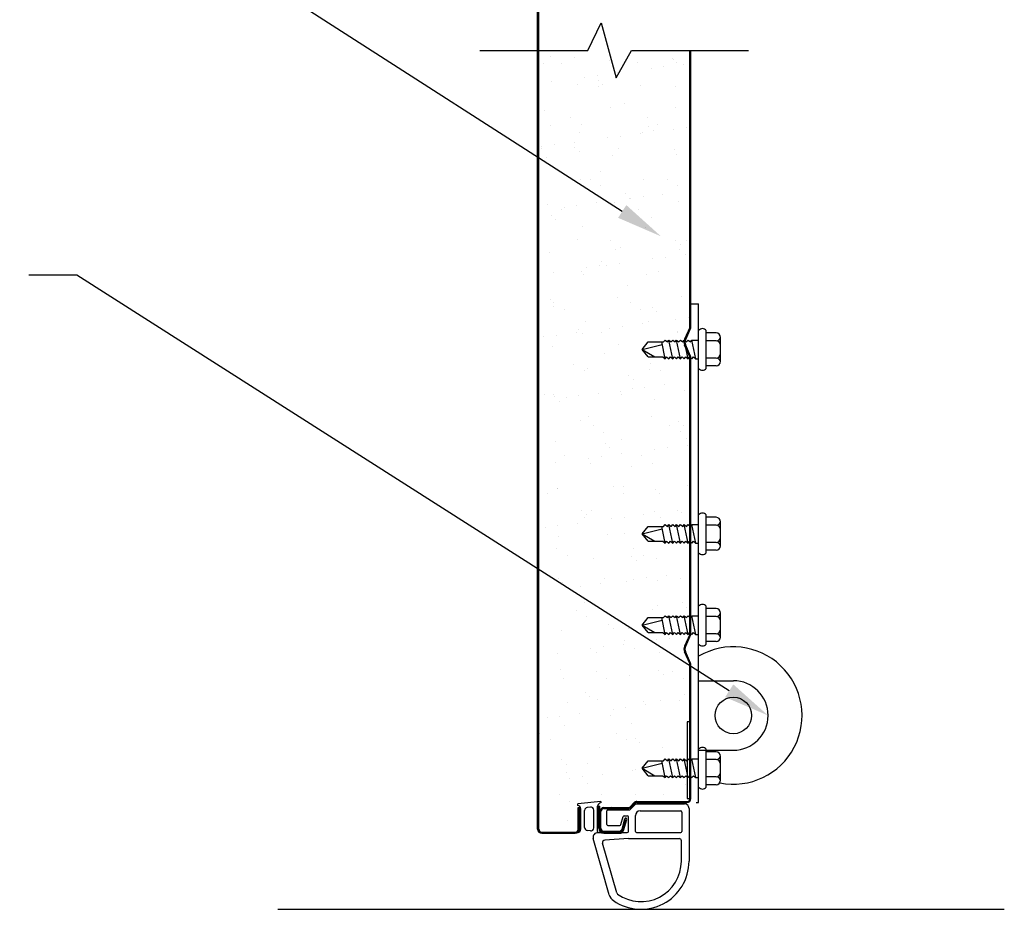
# Model space of a CAD drawing. Header units: inches. Extents: x 168.8 to 189.1, y 234.4 to 247.7.
# Tile 2 of 7: x 173.6 to 175.6, y 239.8 to 241.6. Entities that reach past the tile are written whole.
import ezdxf
from ezdxf import colors
from ezdxf.entities.mleader import LeaderData, LeaderLine
from ezdxf.math import Vec2, Vec3

# ---------------------------------------------------------------- set-up
doc = ezdxf.new("R2010")
doc.units = ezdxf.units.IN
doc.header["$LTSCALE"] = 0.25
doc.header["$MEASUREMENT"] = 0
doc.layers.add('596', color=7, linetype='Continuous')
doc.layers.add('ANNOTATIONS', color=1, linetype='Continuous')
doc.styles.add('ARIAL', font='arial.ttf', dxfattribs={"height": 0.09375})

# ---------------------------------------------------------------- blocks, each defined once
blk = doc.blocks.new('*X6')
at = {"color": 0}
for p, q in [((2.0486, 6.0172), (2.0486, 6.0172)), ((2.2043, 6.0175), (2.2043, 6.0175)), ((2.0326, 6.0038), (2.0326, 6.0038)), ((2.0697, 6.0038), (2.0697, 6.0038)), ((2.0955, 6.0145), (2.0955, 6.0145)), ((2.1677, 6.0087), (2.1677, 6.0087)), ((2.2254, 6.0041), (2.2254, 6.0041)), ((2.2956, 6.0128), (2.2956, 6.0128)), ((2.2986, 6.0104), (2.2986, 6.0104)), ((2.3048, 6.0043), (2.3048, 6.0043)), ((2.3191, 6.0014), (2.3191, 6.0014)), ((2.1439, 5.9784), (2.1439, 5.9784)), ((2.1845, 5.9837), (2.1845, 5.9837)), ((2.2524, 5.9927), (2.2524, 5.9927)), ((2.2784, 5.9961), (2.2784, 5.9961)), ((2.0499, 5.966), (2.0499, 5.966)), ((2.1032, 5.9592), (2.1032, 5.9592)), ((2.1178, 5.9749), (2.1178, 5.9749)), ((2.1453, 5.9689), (2.1453, 5.9689)), ((2.1545, 5.9604), (2.1545, 5.9604)), ((2.2311, 5.9586), (2.2311, 5.9586)), ((2.1456, 5.9554), (2.1456, 5.9554)), ((2.3013, 5.9557), (2.3013, 5.9557)), ((2.198, 5.9206), (2.198, 5.9206)), ((2.0358, 5.9075), (2.0358, 5.9075)), ((2.1708, 5.9123), (2.1708, 5.9123)), ((2.3017, 5.914), (2.3017, 5.914)), ((2.0477, 5.8767), (2.0477, 5.8767)), ((2.089, 5.892), (2.089, 5.892)), ((2.11, 5.8786), (2.11, 5.8786)), ((2.2447, 5.8923), (2.2447, 5.8923)), ((2.2657, 5.8788), (2.2657, 5.8788)), ((2.1064, 5.8629), (2.1064, 5.8629)), ((2.2306, 5.8603), (2.2306, 5.8603)), ((2.2343, 5.8623), (2.2343, 5.8623)), ((2.2478, 5.875), (2.2478, 5.875)), ((2.257, 5.8665), (2.257, 5.8665)), ((2.2985, 5.8693), (2.2985, 5.8693)), ((2.3245, 5.8727), (2.3245, 5.8727)), ((2.0554, 5.8373), (2.0554, 5.8373)), ((2.096, 5.8426), (2.096, 5.8426)), ((2.1639, 5.8516), (2.1639, 5.8516)), ((2.19, 5.855), (2.19, 5.855)), ((2.0293, 5.8338), (2.0293, 5.8338)), ((2.0302, 5.8299), (2.0302, 5.8299)), ((2.0974, 5.8311), (2.0974, 5.8311)), ((2.1067, 5.8227), (2.1067, 5.8227)), ((2.1859, 5.8302), (2.1859, 5.8302)), ((2.3005, 5.8267), (2.3005, 5.8267)), ((2.3049, 5.8177), (2.3049, 5.8177)), ((2.0389, 5.8111), (2.0389, 5.8111)), ((2.174, 5.816), (2.174, 5.816)), ((2.1502, 5.7828), (2.1502, 5.7828)), ((2.1095, 5.7665), (2.1095, 5.7665)), ((2.1293, 5.7668), (2.1293, 5.7668)), ((2.2374, 5.7659), (2.2374, 5.7659)), ((2.285, 5.7671), (2.285, 5.7671)), ((2.1504, 5.7534), (2.1504, 5.7534)), ((2.1999, 5.7372), (2.1999, 5.7372)), ((2.2767, 5.737), (2.2767, 5.737)), ((2.3061, 5.7536), (2.3061, 5.7536)), ((2.1421, 5.7192), (2.1421, 5.7192)), ((2.1771, 5.7197), (2.1771, 5.7197)), ((2.2091, 5.7287), (2.2091, 5.7287)), ((2.21, 5.7282), (2.21, 5.7282)), ((2.2361, 5.7316), (2.2361, 5.7316)), ((2.308, 5.7213), (2.308, 5.7213)), ((2.0421, 5.7148), (2.0421, 5.7148)), ((2.0706, 5.7047), (2.0706, 5.7047)), ((2.0754, 5.7105), (2.0754, 5.7105)), ((2.1015, 5.7139), (2.1015, 5.7139)), ((2.2263, 5.705), (2.2263, 5.705)), ((2.0496, 5.6933), (2.0496, 5.6933)), ((2.0588, 5.6849), (2.0588, 5.6849)), ((2.2526, 5.6889), (2.2526, 5.6889)), ((2.1127, 5.6702), (2.1127, 5.6702)), ((2.2406, 5.6696), (2.2406, 5.6696)), ((2.1023, 5.645), (2.1023, 5.645)), ((2.1697, 5.6416), (2.1697, 5.6416)), ((2.3024, 5.6433), (2.3024, 5.6433)), ((2.3254, 5.6419), (2.3254, 5.6419)), ((2.0452, 5.6185), (2.0452, 5.6185)), ((2.1803, 5.6233), (2.1803, 5.6233)), ((2.1908, 5.6282), (2.1908, 5.6282)), ((2.3112, 5.625), (2.3112, 5.625)), ((2.3116, 5.6348), (2.3116, 5.6348)), ((2.1521, 5.5994), (2.1521, 5.5994)), ((2.1882, 5.5958), (2.1882, 5.5958)), ((2.2561, 5.6048), (2.2561, 5.6048)), ((2.2822, 5.6082), (2.2822, 5.6082)), ((2.3228, 5.6136), (2.3228, 5.6136)), ((2.0536, 5.5781), (2.0536, 5.5781)), ((2.111, 5.5795), (2.111, 5.5795)), ((2.1215, 5.5871), (2.1215, 5.5871)), ((2.1476, 5.5905), (2.1476, 5.5905)), ((2.1613, 5.591), (2.1613, 5.591)), ((2.2667, 5.5798), (2.2667, 5.5798)), ((2.1158, 5.5739), (2.1158, 5.5739)), ((2.2437, 5.5732), (2.2437, 5.5732)), ((2.2048, 5.5511), (2.2048, 5.5511)), ((2.0484, 5.5221), (2.0484, 5.5221)), ((2.0544, 5.5161), (2.0544, 5.5161)), ((2.1834, 5.527), (2.1834, 5.527)), ((2.2101, 5.5164), (2.2101, 5.5164)), ((2.3143, 5.5286), (2.3143, 5.5286)), ((2.0545, 5.5072), (2.0545, 5.5072)), ((2.0755, 5.5027), (2.0755, 5.5027)), ((2.2312, 5.5029), (2.2312, 5.5029)), ((2.2546, 5.5055), (2.2546, 5.5055)), ((2.2638, 5.497), (2.2638, 5.497)), ((2.119, 5.4775), (2.119, 5.4775)), ((2.2469, 5.4769), (2.2469, 5.4769)), ((2.3022, 5.4814), (2.3022, 5.4814)), ((2.3283, 5.4848), (2.3283, 5.4848)), ((2.1043, 5.4616), (2.1043, 5.4616)), ((2.1676, 5.4637), (2.1676, 5.4637)), ((2.1937, 5.4671), (2.1937, 5.4671)), ((2.2343, 5.4725), (2.2343, 5.4725)), ((2.3073, 5.4572), (2.3073, 5.4572)), ((2.0331, 5.446), (2.0331, 5.446)), ((2.0591, 5.4494), (2.0591, 5.4494)), ((2.0997, 5.4547), (2.0997, 5.4547)), ((2.1135, 5.4532), (2.1135, 5.4532)), ((2.1514, 5.4543), (2.1514, 5.4543)), ((2.3071, 5.4546), (2.3071, 5.4546)), ((2.0515, 5.4258), (2.0515, 5.4258)), ((2.1866, 5.4306), (2.1866, 5.4306)), ((2.157, 5.4133), (2.157, 5.4133)), ((2.0948, 5.3909), (2.0948, 5.3909)), ((2.1159, 5.3775), (2.1159, 5.3775)), ((2.1221, 5.3812), (2.1221, 5.3812)), ((2.25, 5.3806), (2.25, 5.3806)), ((2.2505, 5.3912), (2.2505, 5.3912)), ((2.2716, 5.3777), (2.2716, 5.3777)), ((2.2068, 5.3677), (2.2068, 5.3677)), ((2.216, 5.3593), (2.216, 5.3593)), ((2.2137, 5.3403), (2.2137, 5.3403)), ((2.2398, 5.3437), (2.2398, 5.3437)), ((2.2804, 5.3491), (2.2804, 5.3491)), ((2.3206, 5.336), (2.3206, 5.336)), ((2.0361, 5.3288), (2.0361, 5.3288)), ((2.0547, 5.3294), (2.0547, 5.3294)), ((2.0565, 5.3238), (2.0565, 5.3238)), ((2.0657, 5.3154), (2.0657, 5.3154)), ((2.0792, 5.3226), (2.0792, 5.3226)), ((2.1052, 5.326), (2.1052, 5.326)), ((2.1458, 5.3313), (2.1458, 5.3313)), ((2.1897, 5.3343), (2.1897, 5.3343)), ((2.1918, 5.3291), (2.1918, 5.3291)), ((2.2595, 5.3194), (2.2595, 5.3194)), ((2.1092, 5.2755), (2.1092, 5.2755)), ((2.1253, 5.2848), (2.1253, 5.2848)), ((2.2532, 5.2842), (2.2532, 5.2842)), ((2.1352, 5.2657), (2.1352, 5.2657)), ((2.2909, 5.266), (2.2909, 5.266)), ((2.3092, 5.2738), (2.3092, 5.2738)), ((2.3185, 5.2654), (2.3185, 5.2654)), ((2.1562, 5.2523), (2.1562, 5.2523)), ((2.1929, 5.238), (2.1929, 5.238)), ((2.3119, 5.2525), (2.3119, 5.2525)), ((2.3238, 5.2396), (2.3238, 5.2396)), ((2.0578, 5.2331), (2.0578, 5.2331)), ((2.1589, 5.2299), (2.1589, 5.2299)), ((2.1682, 5.2215), (2.1682, 5.2215)), ((2.2598, 5.2169), (2.2598, 5.2169)), ((2.2859, 5.2203), (2.2859, 5.2203)), ((2.3265, 5.2257), (2.3265, 5.2257)), ((2.0764, 5.2036), (2.0764, 5.2036)), ((2.1253, 5.1992), (2.1253, 5.1992)), ((2.1513, 5.2026), (2.1513, 5.2026)), ((2.1919, 5.208), (2.1919, 5.208)), ((2.2321, 5.2039), (2.2321, 5.2039)), ((2.0573, 5.1902), (2.0573, 5.1902)), ((2.1284, 5.1885), (2.1284, 5.1885)), ((2.2117, 5.1816), (2.2117, 5.1816)), ((2.2563, 5.1879), (2.2563, 5.1879)), ((2.061, 5.1367), (2.061, 5.1367)), ((2.0613, 5.1377), (2.0613, 5.1377)), ((2.1755, 5.1405), (2.1755, 5.1405)), ((2.196, 5.1416), (2.196, 5.1416)), ((2.2614, 5.136), (2.2614, 5.136)), ((2.3269, 5.1433), (2.3269, 5.1433)), ((2.0409, 5.1268), (2.0409, 5.1268)), ((2.1966, 5.1271), (2.1966, 5.1271)), ((2.2706, 5.1276), (2.2706, 5.1276)), ((2.1111, 5.0921), (2.1111, 5.0921)), ((2.1168, 5.0784), (2.1168, 5.0784)), ((2.1203, 5.0837), (2.1203, 5.0837)), ((2.1316, 5.0921), (2.1316, 5.0921)), ((2.1714, 5.0758), (2.1714, 5.0758)), ((2.1974, 5.0792), (2.1974, 5.0792)), ((2.238, 5.0846), (2.238, 5.0846)), ((2.2595, 5.0915), (2.2595, 5.0915)), ((2.2725, 5.0787), (2.2725, 5.0787)), ((2.3059, 5.0935), (2.3059, 5.0935)), ((2.3141, 5.0877), (2.3141, 5.0877)), ((2.0368, 5.0581), (2.0368, 5.0581)), ((2.0628, 5.0615), (2.0628, 5.0615)), ((2.1034, 5.0669), (2.1034, 5.0669)), ((2.0641, 5.0404), (2.0641, 5.0404)), ((2.1638, 5.0438), (2.1638, 5.0438)), ((2.1992, 5.0453), (2.1992, 5.0453)), ((2.0602, 5.015), (2.0602, 5.015)), ((2.2159, 5.0153), (2.2159, 5.0153)), ((2.0813, 5.0016), (2.0813, 5.0016)), ((2.1347, 4.9958), (2.1347, 4.9958)), ((2.2136, 4.9982), (2.2136, 4.9982)), ((2.237, 5.0018), (2.237, 5.0018)), ((2.2626, 4.9952), (2.2626, 4.9952)), ((2.2228, 4.9898), (2.2228, 4.9898)), ((2.0633, 4.9543), (2.0633, 4.9543)), ((2.2435, 4.9558), (2.2435, 4.9558)), ((2.2841, 4.9612), (2.2841, 4.9612)), ((2.0673, 4.9441), (2.0673, 4.9441)), ((2.0725, 4.9459), (2.0725, 4.9459)), ((2.0829, 4.9347), (2.0829, 4.9347)), ((2.1089, 4.9381), (2.1089, 4.9381)), ((2.1495, 4.9435), (2.1495, 4.9435)), ((2.1572, 4.9532), (2.1572, 4.9532)), ((2.2023, 4.9489), (2.2023, 4.9489)), ((2.2175, 4.9524), (2.2175, 4.9524)), ((2.2663, 4.9499), (2.2663, 4.9499)), ((2.3129, 4.9535), (2.3129, 4.9535)), ((2.116, 4.906), (2.116, 4.906)), ((2.1379, 4.8995), (2.1379, 4.8995)), ((2.2658, 4.8989), (2.2658, 4.8989)), ((2.3161, 4.9043), (2.3161, 4.9043)), ((2.3253, 4.8959), (2.3253, 4.8959)), ((2.1006, 4.8898), (2.1006, 4.8898)), ((2.1217, 4.8764), (2.1217, 4.8764)), ((2.2563, 4.8901), (2.2563, 4.8901)), ((2.1658, 4.8604), (2.1658, 4.8604)), ((2.0704, 4.8477), (2.0704, 4.8477)), ((2.175, 4.852), (2.175, 4.852)), ((2.2055, 4.8526), (2.2055, 4.8526)), ((2.3302, 4.8378), (2.3302, 4.8378)), ((2.155, 4.8147), (2.155, 4.8147)), ((2.1956, 4.8201), (2.1956, 4.8201)), ((2.1976, 4.828), (2.1976, 4.828)), ((2.2636, 4.829), (2.2636, 4.829)), ((2.2896, 4.8324), (2.2896, 4.8324)), ((2.061, 4.8024), (2.061, 4.8024)), ((2.129, 4.8113), (2.129, 4.8113)), ((2.141, 4.8031), (2.141, 4.8031)), ((2.2185, 4.8121), (2.2185, 4.8121)), ((2.2689, 4.8025), (2.2689, 4.8025)), ((2.0682, 4.7682), (2.0682, 4.7682)), ((2.141, 4.7646), (2.141, 4.7646)), ((2.2086, 4.7562), (2.2086, 4.7562)), ((2.2682, 4.7665), (2.2682, 4.7665)), ((2.2775, 4.7581), (2.2775, 4.7581)), ((2.2967, 4.7649), (2.2967, 4.7649)), ((2.0736, 4.7514), (2.0736, 4.7514)), ((2.1621, 4.7512), (2.1621, 4.7512)), ((2.3178, 4.7514), (2.3178, 4.7514)), ((2.1179, 4.7226), (2.1179, 4.7226)), ((2.1272, 4.7142), (2.1272, 4.7142)), ((2.321, 4.7182), (2.321, 4.7182)), ((2.0823, 4.7025), (2.0823, 4.7025)), ((2.1442, 4.7068), (2.1442, 4.7068)), ((2.238, 4.7028), (2.238, 4.7028)), ((2.2417, 4.6967), (2.2417, 4.6967)), ((2.2721, 4.7062), (2.2721, 4.7062)), ((2.3097, 4.7056), (2.3097, 4.7056)), ((2.0665, 4.6736), (2.0665, 4.6736)), ((2.1071, 4.679), (2.1071, 4.679)), ((2.1707, 4.6743), (2.1707, 4.6743)), ((2.1751, 4.6879), (2.1751, 4.6879)), ((2.2011, 4.6913), (2.2011, 4.6913)), ((2.0405, 4.6702), (2.0405, 4.6702)), ((2.0767, 4.655), (2.0767, 4.655)), ((2.2118, 4.6599), (2.2118, 4.6599)), ((2.0257, 4.6391), (2.0257, 4.6391)), ((2.1814, 4.6394), (2.1814, 4.6394)), ((2.0467, 4.6257), (2.0467, 4.6257)), ((2.2024, 4.6259), (2.2024, 4.6259)), ((2.2204, 4.6287), (2.2204, 4.6287)), ((2.2296, 4.6203), (2.2296, 4.6203)), ((2.1473, 4.6104), (2.1473, 4.6104)), ((2.2752, 4.6098), (2.2752, 4.6098)), ((2.0701, 4.5848), (2.0701, 4.5848)), ((2.0793, 4.5764), (2.0793, 4.5764)), ((2.1226, 4.5773), (2.1226, 4.5773)), ((2.0799, 4.5587), (2.0799, 4.5587)), ((2.1532, 4.5556), (2.1532, 4.5556)), ((2.2149, 4.5636), (2.2149, 4.5636)), ((2.2212, 4.5645), (2.2212, 4.5645)), ((2.0866, 4.5468), (2.0866, 4.5468)), ((2.1126, 4.5502), (2.1126, 4.5502)), ((2.1228, 4.5365), (2.1228, 4.5365)), ((2.3229, 4.5348), (2.3229, 4.5348)), ((2.066, 4.5139), (2.066, 4.5139)), ((2.1505, 4.5141), (2.1505, 4.5141)), ((2.2217, 4.5142), (2.2217, 4.5142)), ((2.2784, 4.5135), (2.2784, 4.5135)), ((2.0871, 4.5005), (2.0871, 4.5005)), ((2.2428, 4.5007), (2.2428, 4.5007)), ((2.1726, 4.4909), (2.1726, 4.4909)), ((2.083, 4.4624), (2.083, 4.4624)), ((2.0315, 4.4386), (2.0315, 4.4386))]:
    blk.add_line(p, q, dxfattribs=at)

msp = doc.modelspace()

# ---------------------------------------------------------------- linework, layer by layer
at = {"layer": '596'}
for p, q in [((174.69765, 239.94057), (174.69765, 245.515)), ((174.70015, 239.94057), (174.70015, 245.1232)), ((174.79977, 241.52573), (174.82693, 241.58213)), ((174.82693, 241.58213), (174.85749, 241.47009)), ((174.58033, 241.52573), (174.79977, 241.52573)), ((174.85749, 241.47009), (174.88929, 241.52573)), ((174.88929, 241.52573), (175.12747, 241.52573)), ((175.00812, 240.96405), (175.00812, 241.52573)), ((175.01015, 240.96405), (175.01015, 241.52573)), ((175.01015, 241.0101), (175.02577, 241.0101)), ((175.02577, 239.99448), (175.02577, 241.0101)), ((175.00759, 240.96158), (174.99702, 240.93782)), ((175.00945, 240.96075), (174.99887, 240.937)), ((175.04132, 240.87858), (175.04132, 240.95584)), ((174.91046, 240.91721), (174.92296, 240.93245)), ((174.92296, 240.93245), (174.95436, 240.93245)), ((174.9575, 240.89823), (174.95046, 240.93245)), ((174.95436, 240.93245), (174.9575, 240.9362)), ((174.9575, 240.9362), (174.96218, 240.93245)), ((174.96218, 240.93245), (174.96531, 240.9362)), ((174.97312, 240.89823), (174.96531, 240.9362)), ((174.96531, 240.9362), (174.96999, 240.93245)), ((174.96999, 240.93245), (174.97312, 240.9362)), ((174.97312, 240.9362), (174.9778, 240.93245)), ((174.9778, 240.93245), (174.98094, 240.9362)), ((174.98875, 240.89823), (174.98094, 240.9362)), ((174.98094, 240.9362), (174.98561, 240.93245)), ((174.98561, 240.93245), (174.98875, 240.9362)), ((174.98875, 240.9362), (174.99343, 240.93245)), ((174.99343, 240.93245), (174.99656, 240.9362)), ((175.00437, 240.89823), (174.99656, 240.9362)), ((174.99656, 240.9362), (175.00124, 240.93245)), ((175.00124, 240.93245), (175.00437, 240.9362)), ((175.00437, 240.9362), (175.00905, 240.93245)), ((175.00905, 240.93245), (175.01219, 240.9362)), ((175.02, 240.89823), (175.01219, 240.9362)), ((175.01219, 240.9362), (175.02577, 240.9362)), ((175.06124, 240.95081), (175.04132, 240.95081)), ((175.06124, 240.93479), (175.04132, 240.93479)), ((175.07062, 240.89299), (175.07062, 240.94143)), ((174.91046, 240.91721), (174.95151, 240.92731)), ((174.91046, 240.91721), (174.9364, 240.90198)), ((174.92296, 240.90198), (174.91046, 240.91721)), ((175.00759, 240.90238), (174.99702, 240.92613)), ((175.00945, 240.90321), (174.99887, 240.92696)), ((174.92296, 240.90198), (174.95282, 240.90198)), ((174.95282, 240.90198), (174.9575, 240.89823)), ((174.9575, 240.89823), (174.96063, 240.90198)), ((174.96063, 240.90198), (174.96531, 240.89823)), ((174.96531, 240.89823), (174.96845, 240.90198)), ((174.96845, 240.90198), (174.97312, 240.89823)), ((174.97312, 240.89823), (174.97626, 240.90198)), ((174.97626, 240.90198), (174.98094, 240.89823)), ((174.98094, 240.89823), (174.98407, 240.90198)), ((174.98407, 240.90198), (174.98875, 240.89823)), ((174.98875, 240.89823), (174.99188, 240.90198)), ((174.99188, 240.90198), (174.99656, 240.89823)), ((174.99656, 240.89823), (174.9997, 240.90198)), ((174.9997, 240.90198), (175.00437, 240.89823)), ((175.00437, 240.89823), (175.00751, 240.90198)), ((175.00751, 240.90198), (175.01219, 240.89823)), ((175.00812, 240.33905), (175.00812, 240.8999)), ((175.01015, 240.33905), (175.01015, 240.8999)), ((175.01219, 240.89823), (175.01532, 240.90198)), ((175.01532, 240.90198), (175.02, 240.89823)), ((175.02, 240.89823), (175.02577, 240.89823)), ((175.06124, 240.89963), (175.04132, 240.89963)), ((175.06124, 240.88362), (175.04132, 240.88362)), ((175.04132, 240.50311), (175.04132, 240.58037)), ((175.06124, 240.57534), (175.04132, 240.57534)), ((174.91046, 240.54174), (174.92296, 240.55698)), ((174.91046, 240.54174), (174.95151, 240.55185)), ((174.92296, 240.55698), (174.95436, 240.55698)), ((174.9575, 240.52276), (174.95046, 240.55698)), ((174.95436, 240.55698), (174.9575, 240.56073)), ((174.9575, 240.56073), (174.96218, 240.55698)), ((174.96218, 240.55698), (174.96531, 240.56073)), ((174.96531, 240.56073), (174.96999, 240.55698)), ((174.97312, 240.52276), (174.96531, 240.56073)), ((174.96999, 240.55698), (174.97312, 240.56073)), ((174.97312, 240.56073), (174.9778, 240.55698)), ((174.9778, 240.55698), (174.98094, 240.56073)), ((174.98094, 240.56073), (174.98561, 240.55698)), ((174.98875, 240.52276), (174.98094, 240.56073)), ((174.98561, 240.55698), (174.98875, 240.56073)), ((174.98875, 240.56073), (174.99343, 240.55698)), ((174.99343, 240.55698), (174.99656, 240.56073)), ((174.99656, 240.56073), (175.00124, 240.55698)), ((175.00437, 240.52276), (174.99656, 240.56073)), ((175.00124, 240.55698), (175.00437, 240.56073)), ((175.00437, 240.56073), (175.00905, 240.55698)), ((175.00905, 240.55698), (175.01219, 240.56073)), ((175.01219, 240.56073), (175.02577, 240.56073)), ((175.02, 240.52276), (175.01219, 240.56073)), ((175.06124, 240.55932), (175.04132, 240.55932)), ((175.07062, 240.51752), (175.07062, 240.56596)), ((174.92296, 240.52651), (174.91046, 240.54174)), ((174.91046, 240.54174), (174.9364, 240.52651)), ((174.92296, 240.52651), (174.95282, 240.52651)), ((174.95282, 240.52651), (174.9575, 240.52276)), ((174.9575, 240.52276), (174.96063, 240.52651)), ((174.96063, 240.52651), (174.96531, 240.52276)), ((174.96531, 240.52276), (174.96845, 240.52651)), ((174.96845, 240.52651), (174.97312, 240.52276)), ((174.97312, 240.52276), (174.97626, 240.52651)), ((174.97626, 240.52651), (174.98094, 240.52276)), ((174.98094, 240.52276), (174.98407, 240.52651)), ((174.98407, 240.52651), (174.98875, 240.52276)), ((174.98875, 240.52276), (174.99188, 240.52651)), ((174.99188, 240.52651), (174.99656, 240.52276)), ((174.99656, 240.52276), (174.9997, 240.52651)), ((174.9997, 240.52651), (175.00437, 240.52276)), ((175.00437, 240.52276), (175.00751, 240.52651)), ((175.00751, 240.52651), (175.01219, 240.52276)), ((175.01219, 240.52276), (175.01532, 240.52651)), ((175.01532, 240.52651), (175.02, 240.52276)), ((175.02, 240.52276), (175.02577, 240.52276)), ((175.06124, 240.52417), (175.04132, 240.52417)), ((175.06124, 240.50815), (175.04132, 240.50815)), ((175.04132, 240.31718), (175.04132, 240.39444)), ((174.91046, 240.35581), (174.92296, 240.37104)), ((174.92296, 240.37104), (174.95436, 240.37104)), ((174.9575, 240.33682), (174.95046, 240.37104)), ((174.95436, 240.37104), (174.9575, 240.37479)), ((174.9575, 240.37479), (174.96218, 240.37104)), ((174.96218, 240.37104), (174.96531, 240.37479)), ((174.97312, 240.33682), (174.96531, 240.37479)), ((174.96531, 240.37479), (174.96999, 240.37104)), ((174.96999, 240.37104), (174.97312, 240.37479)), ((174.97312, 240.37479), (174.9778, 240.37104)), ((174.9778, 240.37104), (174.98094, 240.37479)), ((174.98875, 240.33682), (174.98094, 240.37479)), ((174.98094, 240.37479), (174.98561, 240.37104)), ((174.98561, 240.37104), (174.98875, 240.37479)), ((174.98875, 240.37479), (174.99343, 240.37104)), ((174.99343, 240.37104), (174.99656, 240.37479)), ((175.00437, 240.33682), (174.99656, 240.37479)), ((174.99656, 240.37479), (175.00124, 240.37104)), ((175.00124, 240.37104), (175.00437, 240.37479)), ((175.00437, 240.37479), (175.00905, 240.37104)), ((175.00905, 240.37104), (175.01219, 240.37479)), ((175.02, 240.33682), (175.01219, 240.37479)), ((175.01219, 240.37479), (175.02577, 240.37479)), ((175.06124, 240.3894), (175.04132, 240.3894)), ((175.06124, 240.37338), (175.04132, 240.37338)), ((175.07062, 240.33159), (175.07062, 240.38002)), ((174.91046, 240.35581), (174.95151, 240.36591)), ((174.91046, 240.35581), (174.9364, 240.34057)), ((174.92296, 240.34057), (174.91046, 240.35581)), ((174.92296, 240.34057), (174.95282, 240.34057)), ((174.95282, 240.34057), (174.9575, 240.33682)), ((174.9575, 240.33682), (174.96063, 240.34057)), ((174.96063, 240.34057), (174.96531, 240.33682)), ((174.96531, 240.33682), (174.96845, 240.34057)), ((174.96845, 240.34057), (174.97312, 240.33682)), ((174.97312, 240.33682), (174.97626, 240.34057)), ((174.97626, 240.34057), (174.98094, 240.33682)), ((174.98094, 240.33682), (174.98407, 240.34057)), ((174.98407, 240.34057), (174.98875, 240.33682)), ((174.98875, 240.33682), (174.99188, 240.34057)), ((174.99188, 240.34057), (174.99656, 240.33682)), ((174.99656, 240.33682), (174.9997, 240.34057)), ((175.00759, 240.33658), (174.99702, 240.31282)), ((175.00945, 240.33575), (174.99887, 240.312)), ((174.9997, 240.34057), (175.00437, 240.33682)), ((175.00437, 240.33682), (175.00751, 240.34057)), ((175.00751, 240.34057), (175.01219, 240.33682)), ((175.01219, 240.33682), (175.01532, 240.34057)), ((175.01532, 240.34057), (175.02, 240.33682)), ((175.02, 240.33682), (175.02577, 240.33682)), ((175.06124, 240.33823), (175.04132, 240.33823)), ((175.06124, 240.32221), (175.04132, 240.32221)), ((175.00759, 240.27738), (174.99702, 240.30113)), ((175.00945, 240.27821), (174.99887, 240.30196)), ((175.00812, 240.0026), (175.00812, 240.2749)), ((175.01015, 240.0026), (175.01015, 240.2749)), ((175.02577, 240.24252), (175.09648, 240.24252)), ((175.00265, 240.15885), (175.00265, 240.0026)), ((175.00812, 240.15885), (175.00265, 240.15885)), ((175.02577, 240.10112), (175.09648, 240.10112)), ((175.04132, 240.02577), (175.04132, 240.10303)), ((175.06124, 240.09799), (175.04132, 240.09799)), ((174.91046, 240.0644), (174.92296, 240.07963)), ((174.91046, 240.0644), (174.95151, 240.0745)), ((174.92296, 240.07963), (174.95436, 240.07963)), ((174.9575, 240.04542), (174.95046, 240.07963)), ((174.95436, 240.07963), (174.9575, 240.08338)), ((174.9575, 240.08338), (174.96218, 240.07963)), ((174.96218, 240.07963), (174.96531, 240.08338)), ((174.96531, 240.08338), (174.96999, 240.07963)), ((174.97312, 240.04542), (174.96531, 240.08338)), ((174.96999, 240.07963), (174.97312, 240.08338)), ((174.97312, 240.08338), (174.9778, 240.07963)), ((174.9778, 240.07963), (174.98094, 240.08338)), ((174.98094, 240.08338), (174.98561, 240.07963)), ((174.98875, 240.04542), (174.98094, 240.08338)), ((174.98561, 240.07963), (174.98875, 240.08338)), ((174.98875, 240.08338), (174.99343, 240.07963)), ((174.99343, 240.07963), (174.99656, 240.08338)), ((174.99656, 240.08338), (175.00124, 240.07963)), ((175.00437, 240.04542), (174.99656, 240.08338)), ((175.00124, 240.07963), (175.00437, 240.08338)), ((175.00437, 240.08338), (175.00905, 240.07963)), ((175.00905, 240.07963), (175.01219, 240.08338)), ((175.01219, 240.08338), (175.02577, 240.08338)), ((175.02, 240.04542), (175.01219, 240.08338)), ((175.06124, 240.08198), (175.04132, 240.08198)), ((175.07062, 240.04018), (175.07062, 240.08862)), ((174.92296, 240.04917), (174.91046, 240.0644)), ((174.91046, 240.0644), (174.9364, 240.04917)), ((174.92296, 240.04917), (174.95282, 240.04917)), ((174.95282, 240.04917), (174.9575, 240.04542)), ((174.9575, 240.04542), (174.96063, 240.04917)), ((174.96063, 240.04917), (174.96531, 240.04542)), ((174.96531, 240.04542), (174.96845, 240.04917)), ((174.96845, 240.04917), (174.97312, 240.04542)), ((174.97312, 240.04542), (174.97626, 240.04917)), ((174.97626, 240.04917), (174.98094, 240.04542)), ((174.98094, 240.04542), (174.98407, 240.04917)), ((174.98407, 240.04917), (174.98875, 240.04542)), ((174.98875, 240.04542), (174.99188, 240.04917)), ((174.99188, 240.04917), (174.99656, 240.04542)), ((174.99656, 240.04542), (174.9997, 240.04917)), ((174.9997, 240.04917), (175.00437, 240.04542)), ((175.00437, 240.04542), (175.00751, 240.04917)), ((175.00751, 240.04917), (175.01219, 240.04542)), ((175.01219, 240.04542), (175.01532, 240.04917)), ((175.01532, 240.04917), (175.02, 240.04542)), ((175.02, 240.04542), (175.02577, 240.04542)), ((175.06124, 240.04682), (175.04132, 240.04682)), ((175.06124, 240.03081), (175.04132, 240.03081)), ((174.82624, 239.99698), (174.77937, 239.99205)), ((174.77937, 239.98876), (174.77937, 239.99205)), ((174.82624, 239.99698), (174.82624, 239.99385)), ((174.88587, 239.97982), (174.89805, 239.99201)), ((174.89402, 239.99413), (174.886, 239.98611)), ((174.89546, 239.99269), (174.88743, 239.98467)), ((174.89805, 239.99201), (174.9968, 239.99201)), ((174.89976, 239.99651), (175.00202, 239.99651)), ((174.89976, 239.99448), (175.00202, 239.99448)), ((175.00265, 240.0026), (175.00812, 240.0026)), ((175.02048, 239.99448), (175.02577, 239.99448)), ((174.78062, 239.94057), (174.78062, 239.98417)), ((174.78062, 239.98417), (174.78312, 239.98417)), ((174.78312, 239.94057), (174.78312, 239.98417)), ((174.78562, 239.94046), (174.78562, 239.98177)), ((174.79343, 239.94376), (174.79343, 239.97847)), ((174.80528, 239.98535), (174.79903, 239.98469)), ((174.81218, 239.9431), (174.81218, 239.97913)), ((174.81999, 239.93537), (174.81999, 239.98686)), ((174.82249, 239.94213), (174.82249, 239.98729)), ((174.82249, 239.98729), (174.82452, 239.98729)), ((174.82452, 239.94213), (174.82452, 239.98729)), ((174.82656, 239.94213), (174.82656, 239.9762)), ((174.83265, 239.98432), (174.88169, 239.98432)), ((174.83265, 239.98229), (174.88169, 239.98229)), ((174.83852, 239.95014), (174.83852, 239.97748)), ((174.84086, 239.97982), (174.88587, 239.97982)), ((174.90649, 239.97748), (174.9893, 239.97748)), ((174.99165, 239.97514), (174.99165, 239.93576)), ((175.00618, 239.98264), (175.00618, 239.87498)), ((174.86742, 239.94953), (174.87181, 239.9659)), ((174.86975, 239.94054), (174.87538, 239.96126)), ((174.87171, 239.94001), (174.87734, 239.96073)), ((174.87367, 239.93947), (174.8793, 239.9602)), ((174.87407, 239.96764), (174.88024, 239.96764)), ((174.88258, 239.93576), (174.88258, 239.96529)), ((174.89711, 239.93576), (174.89711, 239.9681)), ((174.70624, 239.93448), (174.77452, 239.93448)), ((174.70624, 239.93198), (174.77452, 239.93198)), ((174.77937, 239.93198), (174.77937, 239.93347)), ((174.80528, 239.93689), (174.79903, 239.93754)), ((174.82024, 239.93342), (174.88024, 239.93342)), ((174.83265, 239.93604), (174.86387, 239.93604)), ((174.83265, 239.93401), (174.86387, 239.93401)), ((174.83265, 239.93198), (174.86387, 239.93198)), ((174.84086, 239.94779), (174.86516, 239.94779)), ((174.89946, 239.93342), (174.9893, 239.93342)), ((174.84383, 239.80662), (174.81122, 239.92148)), ((174.85897, 239.81052), (174.8302, 239.91183)), ((174.88258, 239.92123), (174.83438, 239.91778)), ((174.88258, 239.92123), (174.98586, 239.92123)), ((174.99055, 239.87498), (174.99055, 239.91654)), ((174.16835, 239.77717), (175.64838, 239.77717))]:
    msp.add_line(p, q, dxfattribs=at)
msp.add_circle((175.09648, 240.17182), 0.03719, dxfattribs=at)
for centre, radius, start, end in [((175.00202, 240.96405), 0.00609, 336.00105, 0), ((175.00202, 240.96405), 0.00813, 336.00105, 0), ((175.03355, 240.94956), 0.00999, 38.93592, 141.06408), ((175.01015, 240.93198), 0.01438, 156.00105, 203.99895), ((175.01015, 240.93198), 0.01234, 156.00105, 203.99895), ((175.06124, 240.94143), 0.00938, 0, 90), ((175.06124, 240.94417), 0.00938, 270, 351.61446), ((175.06124, 240.92542), 0.00938, 0, 90), ((175.00202, 240.8999), 0.00609, 0, 23.99895), ((175.00202, 240.8999), 0.00813, 0, 23.99895), ((175.06124, 240.90901), 0.00938, 270, 0), ((175.06124, 240.89026), 0.00938, 8.38554, 90), ((175.06124, 240.89299), 0.00938, 270, 0), ((175.03355, 240.88486), 0.00999, 218.93592, 321.06408), ((175.03355, 240.57409), 0.00999, 38.93592, 141.06408), ((175.06124, 240.56596), 0.00938, 0, 90), ((175.06124, 240.5687), 0.00938, 270, 351.61446), ((175.06124, 240.54995), 0.00938, 0, 90), ((175.06124, 240.53354), 0.00938, 270, 0), ((175.06124, 240.51479), 0.00938, 8.38554, 90), ((175.06124, 240.51752), 0.00938, 270, 0), ((175.03355, 240.50939), 0.00999, 218.93592, 321.06408), ((175.03355, 240.38816), 0.00999, 38.93592, 141.06408), ((175.06124, 240.38002), 0.00938, 0, 90), ((175.06124, 240.38276), 0.00938, 270, 351.61446), ((175.06124, 240.36401), 0.00938, 0, 90), ((175.00202, 240.33905), 0.00609, 336.00105, 0), ((175.00202, 240.33905), 0.00813, 336.00105, 0), ((175.06124, 240.3476), 0.00938, 270, 0), ((175.06124, 240.32885), 0.00938, 8.38554, 90), ((175.06124, 240.33159), 0.00938, 270, 0), ((175.01015, 240.30698), 0.01438, 156.00105, 203.99895), ((175.01015, 240.30698), 0.01234, 156.00105, 203.99895), ((175.03355, 240.32346), 0.00999, 218.93592, 321.06408), ((175.09648, 240.17182), 0.13984, 258.61427, 120.3703), ((175.00202, 240.2749), 0.00609, 0, 23.99895), ((175.00202, 240.2749), 0.00813, 0, 23.99895), ((175.09648, 240.17182), 0.0707, 270, 90), ((175.03355, 240.09675), 0.00999, 38.93592, 141.06408), ((175.06124, 240.08862), 0.00938, 0, 90), ((175.06124, 240.09135), 0.00938, 270, 351.61446), ((175.06124, 240.0726), 0.00938, 0, 90), ((175.06124, 240.0562), 0.00938, 270, 0), ((175.06124, 240.03745), 0.00938, 8.38554, 90), ((175.06124, 240.04018), 0.00938, 270, 0), ((175.03355, 240.03205), 0.00999, 218.93592, 321.06408), ((174.82702, 239.98686), 0.00703, 96.37937, 180), ((174.89976, 239.98838), 0.00813, 90, 135), ((174.89976, 239.98838), 0.00609, 90, 135), ((174.9968, 239.98264), 0.00938, 0, 90), ((175.00202, 240.0026), 0.00813, 270, 0), ((175.00202, 240.0026), 0.00609, 270, 0), ((174.77859, 239.98177), 0.00703, 0, 83.62063), ((174.79968, 239.97847), 0.00625, 96, 180), ((174.80593, 239.97913), 0.00625, 0, 96), ((174.83265, 239.9762), 0.00813, 90, 180), ((174.83265, 239.9762), 0.00609, 90, 180), ((174.84086, 239.97748), 0.00234, 90, 180), ((174.88169, 239.99042), 0.00609, 270, 315), ((174.88169, 239.99042), 0.00813, 270, 315), ((174.90649, 239.9681), 0.00938, 90, 180), ((174.9893, 239.97514), 0.00234, 0, 90), ((174.84086, 239.95014), 0.00234, 180, 270), ((174.86516, 239.95014), 0.00234, 270, 345), ((174.87407, 239.96529), 0.00234, 90, 165), ((174.87734, 239.96073), 0.00203, 344.81625, 164.81625), ((174.88024, 239.96529), 0.00234, 360, 90), ((174.70624, 239.94057), 0.00859, 180, 270), ((174.70624, 239.94057), 0.00609, 180, 270), ((174.77452, 239.94057), 0.00609, 270, 0), ((174.77452, 239.94057), 0.00859, 270, 0), ((174.77859, 239.94046), 0.00703, 276.37937, 0), ((174.79968, 239.94376), 0.00625, 180, 264), ((174.80593, 239.9431), 0.00625, 264, 0), ((174.82024, 239.92404), 0.00938, 90, 195.85111), ((174.82702, 239.93537), 0.00703, 180, 208.84195), ((174.83265, 239.94213), 0.01016, 180, 270), ((174.83265, 239.94213), 0.00813, 180, 270), ((174.83265, 239.94213), 0.00609, 180, 270), ((174.86387, 239.94213), 0.00609, 270, 344.81625), ((174.86387, 239.94213), 0.00813, 270, 344.81625), ((174.86387, 239.94213), 0.01016, 270, 344.81625), ((174.88024, 239.93576), 0.00234, 270, 360), ((174.89946, 239.93576), 0.00234, 180, 270), ((174.9893, 239.93576), 0.00234, 270, 0), ((174.83471, 239.91311), 0.00469, 94.0871, 195.85111), ((174.98586, 239.91654), 0.00469, 0, 90), ((174.90836, 239.87498), 0.09781, 234.89505, 0), ((174.90836, 239.87498), 0.08219, 234.60746, 0), ((174.86348, 239.8118), 0.00469, 195.85111, 234.60746), ((174.86443, 239.81247), 0.02141, 195.85111, 234.89505)]:
    msp.add_arc(centre, radius, start, end, dxfattribs=at)

# ---------------------------------------------------------------- block references
msp.add_blockref('*X6', (172.67639, 235.4966), dxfattribs=at)

# ---------------------------------------------------------------- leaders
at = {"layer": 'ANNOTATIONS'}
ml = msp.add_multileader_mtext('Standard', dxfattribs=at)
ml.set_content(' INSULATION\\PPOLYURETHANE', color=256, style='ARIAL')
ml.set_leader_properties()
ml.build(insert=Vec2(0, 0))
ml.multileader.update_dxf_attribs({"dogleg_length": 0.36, "arrow_head_size": 0.09375})
ctx = ml.context
ctx.base_point, ctx.char_height, ctx.arrow_head_size, ctx.landing_gap_size, ctx.plane_origin = Vec3(172.42857, 241.91095), 0.09375, 0.09375, 0.09, Vec3(171.84158, 241.38737)
ctx.text_align_type = 2
notes = []
notes.append((ctx, [(1, (1, 1, 0), (173.7592, 241.91095), (-1, 0), 0.09796, [(0, [(174.94901, 241.1475)], 0, [])])]))
ctx.mtext.insert, ctx.mtext.width, ctx.mtext.alignment, ctx.mtext.flow_direction = Vec3(173.57124, 241.95862), 1.7447527, 3, 5
ml = msp.add_multileader_mtext('Standard', dxfattribs=at)
ml.set_content('BOTTOM FIXTURE', color=256, style='ARIAL')
ml.set_leader_properties()
ml.build(insert=Vec2(0, 0))
ml.multileader.update_dxf_attribs({"dogleg_length": 0.36, "arrow_head_size": 0.09375})
ctx = ml.context
ctx.base_point, ctx.char_height, ctx.arrow_head_size, ctx.landing_gap_size, ctx.plane_origin = Vec3(172.34102, 241.0684), 0.09375, 0.09375, 0.09, Vec3(171.84158, 240.63518)
ctx.text_align_type = 2
notes.append((ctx, [(1, (1, 1, 0), (173.7592, 241.0684), (-1, 0), 0.09796, [(0, [(175.16718, 240.17182)], 0, [])])]))
ctx.mtext.insert, ctx.mtext.width, ctx.mtext.alignment, ctx.mtext.flow_direction = Vec3(173.57124, 241.11608), 1.93404, 3, 5
for ctx, leaders in notes:
    for number, flags, end, landing, length, lines in leaders:
        leader = LeaderData()
        leader.index, (leader.has_last_leader_line, leader.has_dogleg_vector, leader.attachment_direction) = number, flags
        leader.last_leader_point, leader.dogleg_vector, leader.dogleg_length = Vec3(end), Vec3(landing), length
        for number, points, colour, breaks in lines:
            line = LeaderLine()
            line.index, line.vertices, line.color, line.breaks = number, Vec3.list(points), colors.encode_raw_color(colour), breaks
            leader.lines.append(line)
        ctx.leaders.append(leader)

doc.saveas('drawing.dxf')
